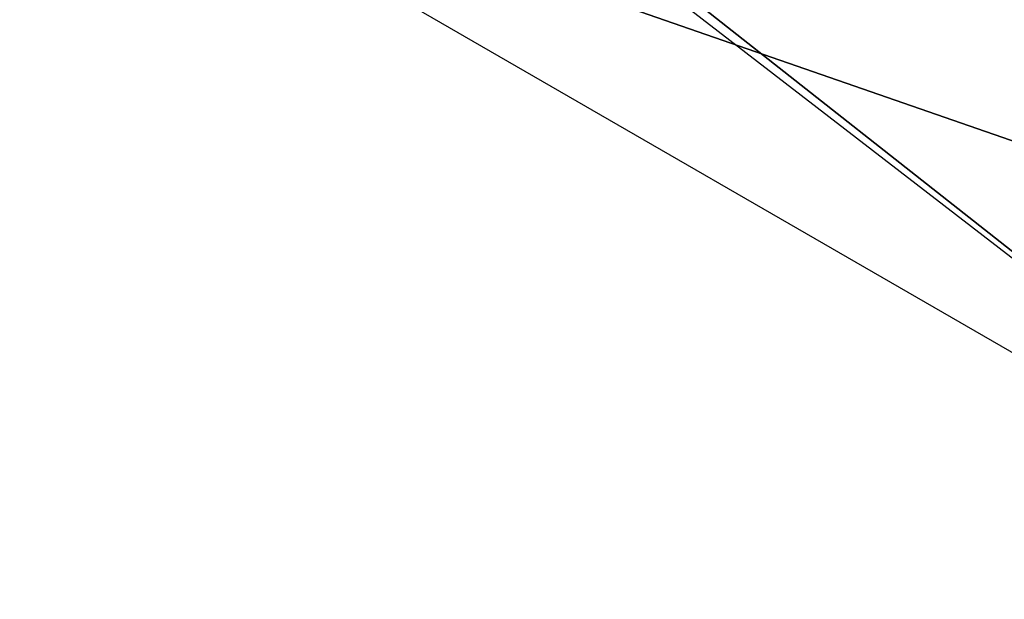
# Model space of a CAD drawing. Header units: millimetres. Extents: x -4 to 636, y -4 to 636.
# Tile 20 of 256: x 134.89 to 135.814, y 53.034 to 53.578. Entities that reach past the tile are written whole.
import ezdxf

# ---------------------------------------------------------------- set-up
doc = ezdxf.new("R2010")
doc.units = ezdxf.units.MM
doc.header["$LTSCALE"] = 25.4
doc.layers.get('0').update_dxf_attribs({"true_color": 0xff5454})

# ---------------------------------------------------------------- blocks, each defined once
blk = doc.blocks.new('AGNES-ROUND-LED-8210-8206-8188-8185.STL')
at = {"color": 7, "true_color": 0xffffff}
mesh = blk.add_polyface(dxfattribs=at)
corners = [(136.18277, 53.07576, -34.18861), (107.646, 75.56334, -34.26472), (107.39539, 75.27414, -34.18861), (136.39876, 53.39164, -34.26472)]
mesh.append_faces([[corners[k] for k in face] for face in [(0, 1, 2), (1, 0, 3)]], dxfattribs={"vtx0": -1, "color": 7})
mesh = blk.add_polyface(dxfattribs=at)
corners = [(135.35582, 51.86638, -34.03009), (106.71988, 74.49455, -34.67894), (135.60052, 52.22425, -34.67894), (106.43597, 74.16691, -34.03009)]
mesh.append_faces([[corners[k] for k in face] for face in [(0, 1, 2), (1, 0, 3)]], dxfattribs={"vtx0": -1, "color": 7})
mesh = blk.add_polyface(dxfattribs=at)
corners = [(113.50919, 68.01812, -33.26472), (106.43597, 74.16691, -34.03009), (135.35582, 51.86638, -34.03009)]
mesh.append_faces([[corners[k] for k in face] for face in [(0, 1, 2)]], dxfattribs={"color": 7})
mesh = blk.add_polyface(dxfattribs=at)
corners = [(113.50919, 68.01812, -33.26472), (135.35582, 51.86638, -34.03009), (135.26988, 51.74071, -33.26472)]
mesh.append_faces([[corners[k] for k in face] for face in [(0, 1, 2)]], dxfattribs={"color": 7})
mesh = blk.add_polyface(dxfattribs=at)
corners = [(141.07726, 62.62925, 1.83585), (179.80533, 29.09571, -10.80038), (135.56229, 54.63943, -10.80038), (183.96721, 37.86671, 1.83585)]
mesh.append_faces([[corners[k] for k in face] for face in [(0, 1, 2), (1, 0, 3)]], dxfattribs={"vtx0": -1, "color": 7})
mesh = blk.add_polyface(dxfattribs=at)
corners = [(183.51122, 36.9057, 1.83585), (134.95804, 53.76405, -10.80038), (179.34932, 28.1347, -10.80038), (140.47299, 61.75384, 1.83585)]
mesh.append_faces([[corners[k] for k in face] for face in [(0, 1, 2), (1, 0, 3)]], dxfattribs={"vtx0": -1, "color": 7})

msp = doc.modelspace()

# ---------------------------------------------------------------- block references
at = {"color": 0}
msp.add_blockref('AGNES-ROUND-LED-8210-8206-8188-8185.STL', (0, 0), dxfattribs=at)

doc.saveas('drawing.dxf')
